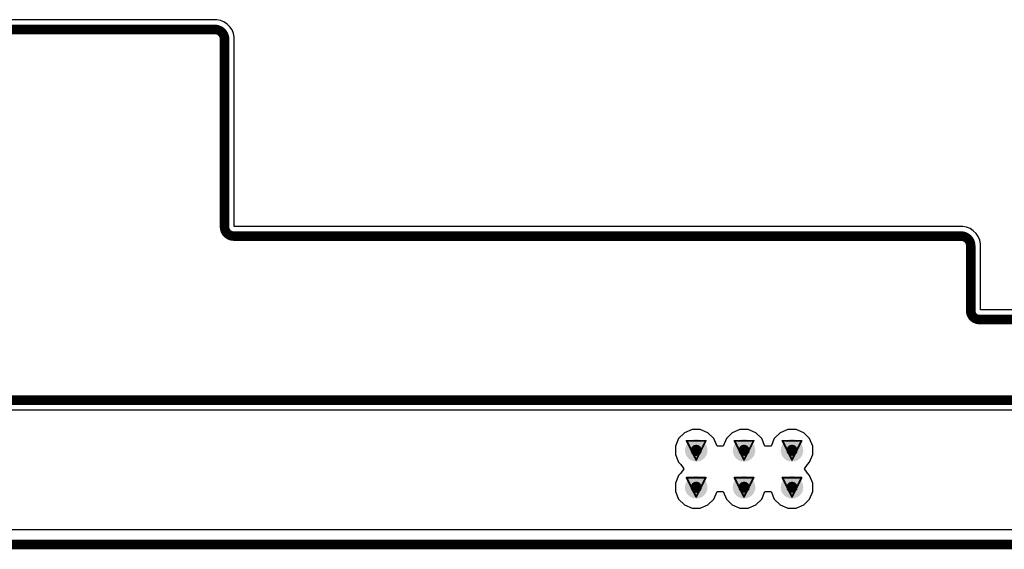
# Model space of a CAD drawing. Header units: inches. Extents: x 0 to 12.2, y 0 to 7.
# Tile 29 of 154: x 2.223 to 3.254, y -0.005 to 0.55. Entities that reach past the tile are written whole.
import ezdxf

# ---------------------------------------------------------------- set-up
doc = ezdxf.new("R2010")
doc.units = ezdxf.units.IN
doc.header["$MEASUREMENT"] = 0
for name, color, linetype in [('Board Outline', 216, 'Continuous'), ('Bottom Layer', 5, 'Continuous'), ('Drill Drawing', 1, 'Continuous'), ('Layer 1', 16, 'Continuous'), ('Layer 2', 76, 'Continuous'), ('Multi-Layer', 9, 'Continuous'), ('Top Layer', 1, 'Continuous'), ('Via Holes', 16, 'Continuous')]:
    doc.layers.add(name, color=color, linetype=linetype)

msp = doc.modelspace()

# ---------------------------------------------------------------- hatches: boundary and pattern name
at = {"layer": 'Bottom Layer'}
h = msp.add_hatch(color=5, dxfattribs=at)
edge = h.paths.add_edge_path()
edge.add_arc((2.9314, 0.0987), 0.0118, 0, 360)
h = msp.add_hatch(color=5, dxfattribs=at)
edge = h.paths.add_edge_path()
edge.add_arc((2.9815, 0.0987), 0.0118, 0, 360)
h = msp.add_hatch(color=5, dxfattribs=at)
edge = h.paths.add_edge_path()
edge.add_arc((3.0317, 0.0987), 0.0118, 0, 360)
h = msp.add_hatch(color=5, dxfattribs=at)
edge = h.paths.add_edge_path()
edge.add_arc((2.9314, 0.06), 0.0118, 0, 360)
h = msp.add_hatch(color=5, dxfattribs=at)
edge = h.paths.add_edge_path()
edge.add_arc((2.9815, 0.06), 0.0118, 0, 360)
h = msp.add_hatch(color=5, dxfattribs=at)
edge = h.paths.add_edge_path()
edge.add_arc((3.0317, 0.06), 0.0118, 0, 360)
at = {"layer": 'Layer 1'}
h = msp.add_hatch(color=16, dxfattribs=at)
edge = h.paths.add_edge_path()
edge.add_arc((2.9314, 0.0987), 0.0118, 0, 360)
h = msp.add_hatch(color=16, dxfattribs=at)
edge = h.paths.add_edge_path()
edge.add_arc((2.9815, 0.0987), 0.0118, 0, 360)
h = msp.add_hatch(color=16, dxfattribs=at)
edge = h.paths.add_edge_path()
edge.add_arc((3.0317, 0.0987), 0.0118, 0, 360)
h = msp.add_hatch(color=16, dxfattribs=at)
edge = h.paths.add_edge_path()
edge.add_arc((2.9314, 0.06), 0.0118, 0, 360)
h = msp.add_hatch(color=16, dxfattribs=at)
edge = h.paths.add_edge_path()
edge.add_arc((2.9815, 0.06), 0.0118, 0, 360)
h = msp.add_hatch(color=16, dxfattribs=at)
edge = h.paths.add_edge_path()
edge.add_arc((3.0317, 0.06), 0.0118, 0, 360)
at = {"layer": 'Layer 2'}
h = msp.add_hatch(color=76, dxfattribs=at)
edge = h.paths.add_edge_path()
edge.add_arc((2.9314, 0.0987), 0.0118, 0, 360)
h = msp.add_hatch(color=76, dxfattribs=at)
edge = h.paths.add_edge_path()
edge.add_arc((2.9815, 0.0987), 0.0118, 0, 360)
h = msp.add_hatch(color=76, dxfattribs=at)
edge = h.paths.add_edge_path()
edge.add_arc((3.0317, 0.0987), 0.0118, 0, 360)
h = msp.add_hatch(color=76, dxfattribs=at)
edge = h.paths.add_edge_path()
edge.add_arc((2.9314, 0.06), 0.0118, 0, 360)
h = msp.add_hatch(color=76, dxfattribs=at)
edge = h.paths.add_edge_path()
edge.add_arc((2.9815, 0.06), 0.0118, 0, 360)
h = msp.add_hatch(color=76, dxfattribs=at)
edge = h.paths.add_edge_path()
edge.add_arc((3.0317, 0.06), 0.0118, 0, 360)
at = {"layer": 'Top Layer'}
h = msp.add_hatch(color=1, dxfattribs=at)
edge = h.paths.add_edge_path()
edge.add_arc((2.9314, 0.0987), 0.0118, 0, 360)
h = msp.add_hatch(color=1, dxfattribs=at)
edge = h.paths.add_edge_path()
edge.add_arc((2.9815, 0.0987), 0.0118, 0, 360)
h = msp.add_hatch(color=1, dxfattribs=at)
edge = h.paths.add_edge_path()
edge.add_arc((3.0317, 0.0987), 0.0118, 0, 360)
h = msp.add_hatch(color=1, dxfattribs=at)
edge = h.paths.add_edge_path()
edge.add_arc((2.9314, 0.06), 0.0118, 0, 360)
h = msp.add_hatch(color=1, dxfattribs=at)
edge = h.paths.add_edge_path()
edge.add_arc((2.9815, 0.06), 0.0118, 0, 360)
h = msp.add_hatch(color=1, dxfattribs=at)
edge = h.paths.add_edge_path()
edge.add_arc((3.0317, 0.06), 0.0118, 0, 360)
at = {"layer": 'Via Holes'}
h = msp.add_hatch(color=7, dxfattribs=at)
edge = h.paths.add_edge_path()
edge.add_arc((2.9314, 0.0987), 0.00591, 0, 360)
h = msp.add_hatch(color=7, dxfattribs=at)
edge = h.paths.add_edge_path()
edge.add_arc((2.9815, 0.0987), 0.00591, 0, 360)
h = msp.add_hatch(color=7, dxfattribs=at)
edge = h.paths.add_edge_path()
edge.add_arc((3.0317, 0.0987), 0.00591, 0, 360)
h = msp.add_hatch(color=7, dxfattribs=at)
edge = h.paths.add_edge_path()
edge.add_arc((2.9314, 0.06), 0.00591, 0, 360)
h = msp.add_hatch(color=7, dxfattribs=at)
edge = h.paths.add_edge_path()
edge.add_arc((2.9815, 0.06), 0.00591, 0, 360)
h = msp.add_hatch(color=7, dxfattribs=at)
edge = h.paths.add_edge_path()
edge.add_arc((3.0317, 0.06), 0.00591, 0, 360)

# ---------------------------------------------------------------- linework, layer by layer
at = {"layer": 'Board Outline', "const_width": 0.01}
for points in [[(1.8524, 0.5397), (2.4272, 0.5397)], [(2.4374, 0.3328), (2.4374, 0.5295)], [(2.447, 0.3232), (3.2087, 0.3232)], [(3.2189, 0.2448), (3.2189, 0.313)], [(3.2279, 0.2358), (3.4024, 0.2358)], [(1.6291, 0.1512), (3.4024, 0.1512)], [(0, 0), (4.3307, 0)]]:
    msp.add_lwpolyline(points, dxfattribs=at)
at = {"layer": 'Board Outline', "const_width": 0.005}
for points in [[(2.4247, 0.5397, 1), (2.4297, 0.5397, 1)], [(2.4247, 0.5397, 1), (2.4297, 0.5397, 1)], [(2.4349, 0.5295, 1), (2.4399, 0.5295, 1)], [(2.4349, 0.5295, 1), (2.4399, 0.5295, 1)], [(2.4349, 0.3328, 1), (2.4399, 0.3328, 1)], [(2.4349, 0.3328, 1), (2.4399, 0.3328, 1)], [(2.4445, 0.3232, 1), (2.4495, 0.3232, 1)], [(2.4445, 0.3232, 1), (2.4495, 0.3232, 1)], [(3.2062, 0.3232, 1), (3.2112, 0.3232, 1)], [(3.2062, 0.3232, 1), (3.2112, 0.3232, 1)], [(3.2164, 0.313, 1), (3.2214, 0.313, 1)], [(3.2164, 0.313, 1), (3.2214, 0.313, 1)], [(3.2164, 0.2448, 1), (3.2214, 0.2448, 1)], [(3.2164, 0.2448, 1), (3.2214, 0.2448, 1)], [(3.2254, 0.2358, 1), (3.2304, 0.2358, 1)], [(3.2254, 0.2358, 1), (3.2304, 0.2358, 1)]]:
    msp.add_lwpolyline(points, format="xyb", close=True, dxfattribs=at)
at = {"layer": 'Board Outline', "const_width": 0.01}
for points in [[(2.4272, 0.5397, -0.414214), (2.4374, 0.5295)], [(2.447, 0.3232, -0.414214), (2.4374, 0.3328)], [(3.2087, 0.3232, -0.414214), (3.2189, 0.313)], [(3.2279, 0.2358, -0.414214), (3.2189, 0.2448)]]:
    msp.add_lwpolyline(points, format="xyb", dxfattribs=at)
at = {"layer": 'Bottom Layer'}
for p, q in [((2.4272, 0.5499), (1.8524, 0.5499)), ((2.4292, 0.5499), (2.4272, 0.5499)), ((2.4331, 0.5491), (2.4292, 0.5499)), ((2.4368, 0.5476), (2.4331, 0.5491)), ((2.4401, 0.5454), (2.4368, 0.5476)), ((2.443, 0.5425), (2.4401, 0.5454)), ((2.4452, 0.5392), (2.443, 0.5425)), ((2.4468, 0.5355), (2.4452, 0.5392)), ((2.4476, 0.5316), (2.4468, 0.5355)), ((2.4476, 0.5295), (2.4476, 0.5316)), ((2.4476, 0.3334), (2.4476, 0.5295)), ((2.4476, 0.5295), (2.4476, 0.5295)), ((3.2087, 0.3334), (2.4476, 0.3334)), ((2.4476, 0.3334), (2.4476, 0.3334)), ((2.4476, 0.3334), (2.4476, 0.3334)), ((3.2107, 0.3334), (3.2087, 0.3334)), ((3.2146, 0.3326), (3.2107, 0.3334)), ((3.2183, 0.3311), (3.2146, 0.3326)), ((3.2216, 0.3288), (3.2183, 0.3311)), ((3.2245, 0.326), (3.2216, 0.3288)), ((3.2267, 0.3227), (3.2245, 0.326)), ((3.2283, 0.3189), (3.2267, 0.3227)), ((3.2291, 0.315), (3.2283, 0.3189)), ((3.2283, 0.3189), (3.2283, 0.3189)), ((3.2283, 0.3189), (3.2283, 0.3189)), ((3.2291, 0.313), (3.2291, 0.315)), ((3.2291, 0.246), (3.2291, 0.313)), ((3.2291, 0.313), (3.2291, 0.313)), ((3.2617, 0.246), (3.2291, 0.246)), ((1.7698, 0.141), (3.2617, 0.141)), ((3.2617, 0.0153), (1.7698, 0.0153))]:
    msp.add_line(p, q, dxfattribs=at)
at = {"layer": 'Drill Drawing', "const_width": 0.002}
for points in [[(2.9214, 0.1087), (2.9414, 0.1087)], [(2.9214, 0.1087), (2.9314, 0.0887)], [(2.9314, 0.0887), (2.9414, 0.1087)], [(2.9715, 0.1087), (2.9915, 0.1087)], [(2.9715, 0.1087), (2.9815, 0.0887)], [(2.9815, 0.0887), (2.9915, 0.1087)], [(3.0217, 0.1087), (3.0417, 0.1087)], [(3.0217, 0.1087), (3.0317, 0.0887)], [(3.0317, 0.0887), (3.0417, 0.1087)], [(2.9214, 0.07), (2.9414, 0.07)], [(2.9214, 0.07), (2.9314, 0.05)], [(2.9314, 0.05), (2.9414, 0.07)], [(2.9715, 0.07), (2.9915, 0.07)], [(2.9715, 0.07), (2.9815, 0.05)], [(2.9815, 0.05), (2.9915, 0.07)], [(3.0217, 0.07), (3.0417, 0.07)], [(3.0217, 0.07), (3.0317, 0.05)], [(3.0317, 0.05), (3.0417, 0.07)]]:
    msp.add_lwpolyline(points, dxfattribs=at)
at = {"layer": 'Drill Drawing', "const_width": 0.001}
for points in [[(2.9209, 0.1087, 1), (2.9219, 0.1087, 1)], [(2.9209, 0.1087, 1), (2.9219, 0.1087, 1)], [(2.9409, 0.1087, 1), (2.9419, 0.1087, 1)], [(2.9409, 0.1087, 1), (2.9419, 0.1087, 1)], [(2.971, 0.1087, 1), (2.972, 0.1087, 1)], [(2.971, 0.1087, 1), (2.972, 0.1087, 1)], [(2.991, 0.1087, 1), (2.992, 0.1087, 1)], [(2.991, 0.1087, 1), (2.992, 0.1087, 1)], [(3.0212, 0.1087, 1), (3.0222, 0.1087, 1)], [(3.0212, 0.1087, 1), (3.0222, 0.1087, 1)], [(3.0412, 0.1087, 1), (3.0422, 0.1087, 1)], [(3.0412, 0.1087, 1), (3.0422, 0.1087, 1)], [(2.9309, 0.0887, 1), (2.9319, 0.0887, 1)], [(2.9309, 0.0887, 1), (2.9319, 0.0887, 1)], [(2.981, 0.0887, 1), (2.982, 0.0887, 1)], [(2.981, 0.0887, 1), (2.982, 0.0887, 1)], [(3.0312, 0.0887, 1), (3.0322, 0.0887, 1)], [(3.0312, 0.0887, 1), (3.0322, 0.0887, 1)], [(2.9209, 0.07, 1), (2.9219, 0.07, 1)], [(2.9209, 0.07, 1), (2.9219, 0.07, 1)], [(2.9409, 0.07, 1), (2.9419, 0.07, 1)], [(2.9409, 0.07, 1), (2.9419, 0.07, 1)], [(2.971, 0.07, 1), (2.972, 0.07, 1)], [(2.971, 0.07, 1), (2.972, 0.07, 1)], [(2.991, 0.07, 1), (2.992, 0.07, 1)], [(2.991, 0.07, 1), (2.992, 0.07, 1)], [(3.0212, 0.07, 1), (3.0222, 0.07, 1)], [(3.0212, 0.07, 1), (3.0222, 0.07, 1)], [(3.0412, 0.07, 1), (3.0422, 0.07, 1)], [(3.0412, 0.07, 1), (3.0422, 0.07, 1)], [(2.9309, 0.05, 1), (2.9319, 0.05, 1)], [(2.9309, 0.05, 1), (2.9319, 0.05, 1)], [(2.981, 0.05, 1), (2.982, 0.05, 1)], [(2.981, 0.05, 1), (2.982, 0.05, 1)], [(3.0312, 0.05, 1), (3.0322, 0.05, 1)], [(3.0312, 0.05, 1), (3.0322, 0.05, 1)]]:
    msp.add_lwpolyline(points, format="xyb", close=True, dxfattribs=at)
at = {"layer": 'Layer 1'}
for p, q in [((2.4272, 0.5499), (1.8524, 0.5499)), ((2.4292, 0.5499), (2.4272, 0.5499)), ((2.4331, 0.5491), (2.4292, 0.5499)), ((2.4368, 0.5476), (2.4331, 0.5491)), ((2.4401, 0.5454), (2.4368, 0.5476)), ((2.443, 0.5425), (2.4401, 0.5454)), ((2.4452, 0.5392), (2.443, 0.5425)), ((2.4468, 0.5355), (2.4452, 0.5392)), ((2.4476, 0.5316), (2.4468, 0.5355)), ((2.4476, 0.5295), (2.4476, 0.5316)), ((2.4476, 0.3334), (2.4476, 0.5295)), ((2.4476, 0.5295), (2.4476, 0.5295)), ((3.2087, 0.3334), (2.4476, 0.3334)), ((2.4476, 0.3334), (2.4476, 0.3334)), ((2.4476, 0.3334), (2.4476, 0.3334)), ((3.2107, 0.3334), (3.2087, 0.3334)), ((3.2146, 0.3326), (3.2107, 0.3334)), ((3.2183, 0.3311), (3.2146, 0.3326)), ((3.2216, 0.3288), (3.2183, 0.3311)), ((3.2245, 0.326), (3.2216, 0.3288)), ((3.2267, 0.3227), (3.2245, 0.326)), ((3.2283, 0.3189), (3.2267, 0.3227)), ((3.2291, 0.315), (3.2283, 0.3189)), ((3.2283, 0.3189), (3.2283, 0.3189)), ((3.2283, 0.3189), (3.2283, 0.3189)), ((3.2291, 0.313), (3.2291, 0.315)), ((3.2291, 0.246), (3.2291, 0.313)), ((3.2291, 0.313), (3.2291, 0.313)), ((3.4044, 0.246), (3.2291, 0.246)), ((1.6291, 0.141), (3.4024, 0.141)), ((4.1675, 0.0153), (0.1632, 0.0153))]:
    msp.add_line(p, q, dxfattribs=at)
at = {"layer": 'Layer 2'}
for p, q in [((2.4272, 0.5499), (1.8524, 0.5499)), ((2.4292, 0.5499), (2.4272, 0.5499)), ((2.4331, 0.5491), (2.4292, 0.5499)), ((2.4368, 0.5476), (2.4331, 0.5491)), ((2.4401, 0.5454), (2.4368, 0.5476)), ((2.443, 0.5425), (2.4401, 0.5454)), ((2.4452, 0.5392), (2.443, 0.5425)), ((2.4468, 0.5355), (2.4452, 0.5392)), ((2.4476, 0.5316), (2.4468, 0.5355)), ((2.4476, 0.5295), (2.4476, 0.5316)), ((2.4476, 0.3334), (2.4476, 0.5295)), ((2.4476, 0.5295), (2.4476, 0.5295)), ((3.2087, 0.3334), (2.4476, 0.3334)), ((2.4476, 0.3334), (2.4476, 0.3334)), ((2.4476, 0.3334), (2.4476, 0.3334)), ((3.2107, 0.3334), (3.2087, 0.3334)), ((3.2146, 0.3326), (3.2107, 0.3334)), ((3.2183, 0.3311), (3.2146, 0.3326)), ((3.2216, 0.3288), (3.2183, 0.3311)), ((3.2245, 0.326), (3.2216, 0.3288)), ((3.2267, 0.3227), (3.2245, 0.326)), ((3.2283, 0.3189), (3.2267, 0.3227)), ((3.2291, 0.315), (3.2283, 0.3189)), ((3.2283, 0.3189), (3.2283, 0.3189)), ((3.2283, 0.3189), (3.2283, 0.3189)), ((3.2291, 0.313), (3.2291, 0.315)), ((3.2291, 0.246), (3.2291, 0.313)), ((3.2291, 0.313), (3.2291, 0.313)), ((3.4044, 0.246), (3.2291, 0.246)), ((1.6291, 0.141), (3.4024, 0.141)), ((2.919, 0.1172), (2.9129, 0.111)), ((2.927, 0.1205), (2.919, 0.1172)), ((2.9357, 0.1205), (2.927, 0.1205)), ((2.9437, 0.1172), (2.9357, 0.1205)), ((2.9499, 0.111), (2.9437, 0.1172)), ((2.9691, 0.1172), (2.963, 0.111)), ((2.9772, 0.1205), (2.9691, 0.1172)), ((2.9858, 0.1205), (2.9772, 0.1205)), ((2.9938, 0.1172), (2.9858, 0.1205)), ((3, 0.111), (2.9938, 0.1172)), ((3.0194, 0.1172), (3.0132, 0.111)), ((3.0274, 0.1205), (3.0194, 0.1172)), ((3.0361, 0.1205), (3.0274, 0.1205)), ((3.0441, 0.1172), (3.0361, 0.1205)), ((3.0502, 0.111), (3.0441, 0.1172)), ((2.9129, 0.111), (2.9096, 0.103)), ((2.9532, 0.103), (2.9499, 0.111)), ((2.963, 0.111), (2.9597, 0.103)), ((3.0033, 0.103), (3, 0.111)), ((3.0132, 0.111), (3.0099, 0.103)), ((3.0535, 0.103), (3.0502, 0.111)), ((2.9096, 0.103), (2.9096, 0.0943)), ((2.9096, 0.0943), (2.9129, 0.0863)), ((2.9597, 0.103), (2.9532, 0.103)), ((3.0099, 0.103), (3.0033, 0.103)), ((3.0502, 0.0863), (3.0535, 0.0943)), ((3.0535, 0.0943), (3.0535, 0.103)), ((2.9129, 0.0863), (2.9153, 0.0839)), ((2.9153, 0.0839), (2.9184, 0.0793)), ((3.0447, 0.0793), (3.0478, 0.0839)), ((3.0478, 0.0839), (3.0502, 0.0863)), ((2.9129, 0.0724), (2.9096, 0.0643)), ((2.9153, 0.0748), (2.9129, 0.0724)), ((2.9184, 0.0793), (2.9153, 0.0748)), ((3.0478, 0.0748), (3.0447, 0.0793)), ((3.0502, 0.0724), (3.0478, 0.0748)), ((3.0535, 0.0643), (3.0502, 0.0724)), ((2.9096, 0.0643), (2.9096, 0.0557)), ((3.0535, 0.0557), (3.0535, 0.0643)), ((2.9096, 0.0557), (2.9129, 0.0476)), ((2.9499, 0.0476), (2.9532, 0.0557)), ((2.9532, 0.0557), (2.9597, 0.0557)), ((2.9597, 0.0557), (2.963, 0.0476)), ((3, 0.0476), (3.0033, 0.0557)), ((3.0033, 0.0557), (3.0099, 0.0557)), ((3.0099, 0.0557), (3.0132, 0.0476)), ((3.0502, 0.0476), (3.0535, 0.0557)), ((2.9129, 0.0476), (2.919, 0.0415)), ((2.919, 0.0415), (2.927, 0.0382)), ((2.9357, 0.0382), (2.9437, 0.0415)), ((2.9437, 0.0415), (2.9499, 0.0476)), ((2.963, 0.0476), (2.9691, 0.0415)), ((2.9691, 0.0415), (2.9772, 0.0382)), ((2.9858, 0.0382), (2.9938, 0.0415)), ((2.9938, 0.0415), (3, 0.0476)), ((3.0132, 0.0476), (3.0194, 0.0415)), ((3.0194, 0.0415), (3.0274, 0.0382)), ((3.0361, 0.0382), (3.0441, 0.0415)), ((3.0441, 0.0415), (3.0502, 0.0476)), ((2.927, 0.0382), (2.9357, 0.0382)), ((2.9772, 0.0382), (2.9858, 0.0382)), ((3.0274, 0.0382), (3.0361, 0.0382)), ((4.1675, 0.0153), (0.1632, 0.0153))]:
    msp.add_line(p, q, dxfattribs=at)
at = {"layer": 'Multi-Layer'}
for p, q in [((1.8524, 0.5397), (2.4272, 0.5397)), ((2.4272, 0.5397), (2.4292, 0.5397)), ((2.4292, 0.5397), (2.4329, 0.5382)), ((2.4329, 0.5382), (2.4358, 0.5353)), ((2.4358, 0.5353), (2.4374, 0.5316)), ((2.4374, 0.5316), (2.4374, 0.5295)), ((2.4374, 0.5295), (2.4374, 0.5295)), ((2.4374, 0.5295), (2.4374, 0.3328)), ((2.4374, 0.3328), (2.4375, 0.331)), ((2.4375, 0.331), (2.439, 0.3275)), ((2.439, 0.3275), (2.4416, 0.3248)), ((2.4416, 0.3248), (2.4451, 0.3234)), ((2.4451, 0.3234), (2.447, 0.3232)), ((2.447, 0.3232), (2.447, 0.3232)), ((2.447, 0.3232), (3.2087, 0.3232)), ((3.2087, 0.3232), (3.2107, 0.3232)), ((3.2107, 0.3232), (3.2144, 0.3216)), ((3.2144, 0.3216), (3.2173, 0.3188)), ((3.2173, 0.3188), (3.2189, 0.315)), ((3.2189, 0.315), (3.2189, 0.313)), ((3.2189, 0.313), (3.2189, 0.313)), ((3.2189, 0.313), (3.2189, 0.2448)), ((3.2189, 0.2448), (3.219, 0.2431)), ((3.219, 0.2431), (3.2204, 0.2398)), ((3.2204, 0.2398), (3.2229, 0.2373)), ((3.2229, 0.2373), (3.2261, 0.236)), ((3.2261, 0.236), (3.2279, 0.2358)), ((3.2279, 0.2358), (3.2279, 0.2358)), ((3.2279, 0.2358), (3.4024, 0.2358)), ((3.4024, 0.1512), (1.6291, 0.1512))]:
    msp.add_line(p, q, dxfattribs=at)
at = {"layer": 'Top Layer'}
for p, q in [((2.4272, 0.5499), (1.8524, 0.5499)), ((2.4292, 0.5499), (2.4272, 0.5499)), ((2.4331, 0.5491), (2.4292, 0.5499)), ((2.4368, 0.5476), (2.4331, 0.5491)), ((2.4401, 0.5454), (2.4368, 0.5476)), ((2.443, 0.5425), (2.4401, 0.5454)), ((2.4452, 0.5392), (2.443, 0.5425)), ((2.4468, 0.5355), (2.4452, 0.5392)), ((2.4476, 0.5316), (2.4468, 0.5355)), ((2.4476, 0.5295), (2.4476, 0.5316)), ((2.4476, 0.3334), (2.4476, 0.5295)), ((2.4476, 0.5295), (2.4476, 0.5295)), ((3.2087, 0.3334), (2.4476, 0.3334)), ((2.4476, 0.3334), (2.4476, 0.3334)), ((2.4476, 0.3334), (2.4476, 0.3334)), ((3.2107, 0.3334), (3.2087, 0.3334)), ((3.2146, 0.3326), (3.2107, 0.3334)), ((3.2183, 0.3311), (3.2146, 0.3326)), ((3.2216, 0.3288), (3.2183, 0.3311)), ((3.2245, 0.326), (3.2216, 0.3288)), ((3.2267, 0.3227), (3.2245, 0.326)), ((3.2283, 0.3189), (3.2267, 0.3227)), ((3.2291, 0.315), (3.2283, 0.3189)), ((3.2283, 0.3189), (3.2283, 0.3189)), ((3.2283, 0.3189), (3.2283, 0.3189)), ((3.2291, 0.313), (3.2291, 0.315)), ((3.2291, 0.246), (3.2291, 0.313)), ((3.2291, 0.313), (3.2291, 0.313)), ((3.2617, 0.246), (3.2291, 0.246)), ((1.7698, 0.141), (3.2617, 0.141)), ((3.2617, 0.0153), (1.7698, 0.0153))]:
    msp.add_line(p, q, dxfattribs=at)

doc.saveas('drawing.dxf')
